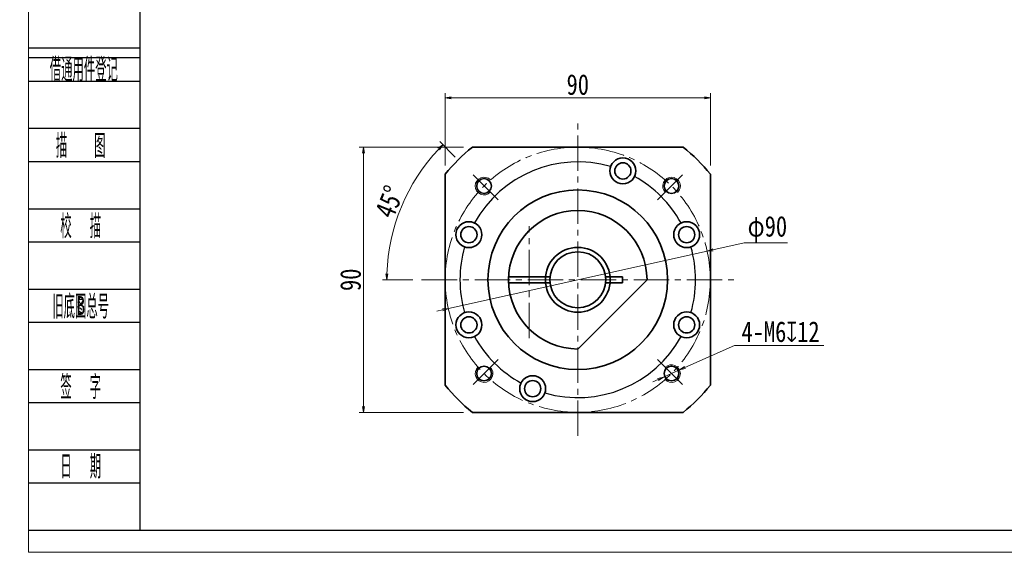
# Model space of a CAD drawing. Header units: millimetres. Extents: x -3 to 662, y 0 to 449.
# Tile 1 of 4: x -3 to 331, y 0 to 181. Entities that reach past the tile are written whole.
import ezdxf
from ezdxf.enums import TextEntityAlignment as Align

# ---------------------------------------------------------------- set-up
doc = ezdxf.new("R2010")
doc.units = ezdxf.units.MM
doc.linetypes.add('点画线', pattern=[18, 12, -2, 2, -2])
doc.layers.add('2细线层', color=4, linetype='Continuous')
doc.layers.add('6文字层', color=3, linetype='Continuous')
for name, color, linetype, lineweight in [('CDRAFT0', 7, 'Continuous', 35), ('中心线层', 1, '点画线', 18), ('图框_外框线', 7, 'Continuous', 18), ('尺寸线层', 3, 'Continuous', 18), ('粗实线层', 7, 'Continuous', 35), ('粗实线层_1', 7, 'Continuous', 35)]:
    doc.layers.add(name, color=color, linetype=linetype, lineweight=lineweight)
doc.styles.add('PC_TEXTSTYLE', font='ISOCP.SHX', dxfattribs={"width": 0.707, "bigfont": 'GBCBIG.SHX'})
doc.styles.add('宋体', font='txt', dxfattribs={"width": 0.8})
doc.dimstyles.new('A水平标注$0', dxfattribs={"dimtxt": 3.5, "dimasz": 2, "dimexe": 1.5, "dimexo": 3, "dimgap": 1.1, "dimtad": 1, "dimtoh": 1, "dimdec": 4, "dimdsep": 46, "dimtxsty": '宋体', "dimblk": 'OPEN', "dimcen": 3, "dimclrd": 3, "dimclre": 3, "dimclrt": 6, "dimadec": 0, "dimazin": 0, "dimtm": 1e-09, "dimtfac": 1, "dimtdec": 4, "dimtix": 1, "dimtmove": 0, "dimatfit": 3, "dimldrblk": 'OPEN', "dimfxl": 0, "dimlwd": 13, "dimlwe": 13, "dimarcsym": 0})
doc.dimstyles.new('D直径标注φ25', dxfattribs={"dimtxt": 3.5, "dimasz": 2, "dimexe": 1, "dimexo": 3, "dimtad": 1, "dimtoh": 1, "dimdec": 1, "dimdsep": 46, "dimtxsty": '宋体', "dimblk": 'OPEN', "dimcen": 3, "dimclrd": 3, "dimclre": 3, "dimclrt": 130, "dimadec": 0, "dimazin": 0, "dimtm": 1e-09, "dimtfac": 1, "dimtdec": 1, "dimtmove": 0, "dimatfit": 0, "dimldrblk": 'OPEN', "dimfxl": 0, "dimlwd": 13, "dimlwe": 13, "dimarcsym": 0})
doc.dimstyles.new('螺孔(M8-7H)', dxfattribs={"dimtxt": 3.5, "dimasz": 2, "dimexe": 1.25, "dimexo": 3, "dimtad": 1, "dimtoh": 1, "dimdec": 4, "dimdsep": 46, "dimtxsty": '宋体', "dimblk": 'OPEN', "dimcen": 3, "dimclrd": 3, "dimclre": 3, "dimclrt": 2, "dimadec": 0, "dimazin": 0, "dimtm": 1e-09, "dimtfac": 1, "dimtdec": 4, "dimtmove": 0, "dimatfit": 3, "dimldrblk": 'OPEN', "dimfxl": 0, "dimlwd": 9, "dimlwe": 9, "dimarcsym": 0})

# ---------------------------------------------------------------- blocks, each defined once
blk = doc.blocks.new('_Open')
at = {"color": 0, "linetype": 'ByBlock', "lineweight": -2}
for p, q in [((-1, 0.17), (0, 0)), ((-1, -0.17), (0, 0)), ((0, 0), (-1, 0))]:
    blk.add_line(p, q, dxfattribs=at)
blk = doc.blocks.new('*D35')
at = {"layer": 'Defpoints', "color": 0}
for p in [(150.67, 137.5), (113.76, 47.5), (150.67, 47.5)]:
    blk.add_point(p, dxfattribs=at)
at = {"layer": '尺寸线层', "color": 3, "lineweight": 13}
for p, q in [((147.67, 137.5), (112.26, 137.5)), ((113.76, 135.5), (113.76, 49.5)), ((147.67, 47.5), (112.26, 47.5))]:
    blk.add_line(p, q, dxfattribs=at)
at = {"layer": '尺寸线层', "color": 3, "lineweight": 13, "xscale": 2, "yscale": 2, "zscale": 2}
for p, rotation in [((113.76, 137.5), 90), ((113.76, 47.5), 270)]:
    blk.add_blockref('_Open', p, dxfattribs=dict(at, rotation=rotation))
at = {"layer": '尺寸线层', "color": 6, "insert": (109.34, 92.5), "char_height": 7, "attachment_point": 5, "rotation": 90, "style": '宋体'}
blk.add_mtext('90', dxfattribs=at)
blk = doc.blocks.new('*D36')
at = {"layer": 'Defpoints', "color": 0}
for p in [(146.97, 131.99), (154.91, 124.05), (126.6, 117.3), (133.46, 92.5), (239.46, 92.5)]:
    blk.add_point(p, dxfattribs=at)
at = {"layer": '尺寸线层', "color": 3, "lineweight": 13}
for p, q in [((144.85, 134.11), (139.58, 139.38)), ((130.46, 92.5), (120.16, 92.5))]:
    blk.add_line(p, q, dxfattribs=at)
blk.add_arc((186.46, 92.5), 64.8, 136.7685, 178.2315, dxfattribs=at)
at = {"layer": '尺寸线层', "color": 3, "lineweight": 13, "xscale": 2, "yscale": 2, "zscale": 2}
for p, rotation in [((140.64, 138.32), 45.88426017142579), ((121.66, 92.5), 269.1157398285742)]:
    blk.add_blockref('_Open', p, dxfattribs=dict(at, rotation=rotation))
at = {"layer": '尺寸线层', "color": 6, "insert": (122.55, 118.98), "char_height": 7, "attachment_point": 5, "rotation": 67.5, "style": '宋体'}
blk.add_mtext('45%%d', dxfattribs=at)
blk = doc.blocks.new('*D37')
at = {"layer": 'Defpoints', "color": 0}
for p in [(230.39, 102.25), (142.53, 82.75)]:
    blk.add_point(p, dxfattribs=at)
at = {"layer": '尺寸线层', "color": 3, "lineweight": 13}
for p, q in [((242.98, 105.05), (232.35, 102.69)), ((257.65, 105.05), (242.98, 105.05)), ((142.53, 82.75), (230.39, 102.25)), ((140.58, 82.32), (138.63, 81.88))]:
    blk.add_line(p, q, dxfattribs=at)
at = {"layer": '尺寸线层', "color": 3, "lineweight": 13, "xscale": 2, "yscale": 2, "zscale": 2}
for p, rotation in [((230.39, 102.25), 192.5166937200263), ((142.53, 82.75), 12.51669372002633)]:
    blk.add_blockref('_Open', p, dxfattribs=dict(at, rotation=rotation))
at = {"layer": '尺寸线层', "color": 130, "insert": (250.82, 109.71), "char_height": 7, "attachment_point": 5, "style": '宋体'}
blk.add_mtext('φ90', dxfattribs=at)
blk = doc.blocks.new('*D45')
at = {"layer": 'Defpoints', "color": 0}
for p in [(231.46, 154.31), (141.46, 128.3), (231.46, 128.3)]:
    blk.add_point(p, dxfattribs=at)
at = {"layer": '尺寸线层', "color": 3, "lineweight": 13}
for p, q in [((141.46, 131.3), (141.46, 155.81)), ((143.46, 154.31), (229.46, 154.31)), ((231.46, 131.3), (231.46, 155.81))]:
    blk.add_line(p, q, dxfattribs=at)
at = {"layer": '尺寸线层', "color": 3, "lineweight": 13, "xscale": 2, "yscale": 2, "zscale": 2, "rotation": 180}
blk.add_blockref('_Open', (141.46, 154.31), dxfattribs=at)
at = {"layer": '尺寸线层', "color": 3, "lineweight": 13, "xscale": 2, "yscale": 2, "zscale": 2}
blk.add_blockref('_Open', (231.46, 154.31), dxfattribs=at)
at = {"layer": '尺寸线层', "color": 6, "insert": (186.46, 158.73), "char_height": 7, "attachment_point": 5, "style": '宋体'}
blk.add_mtext('90', dxfattribs=at)
blk = doc.blocks.new('*D46')
at = {"color": 3, "lineweight": 9}
for p, q in [((239.62, 70.25), (222.84, 62.73)), ((269.95, 70.25), (239.62, 70.25)), ((215.54, 59.45), (221.02, 61.91)), ((213.72, 58.64), (211.89, 57.82))]:
    blk.add_line(p, q, dxfattribs=at)
at = {"layer": 'Defpoints', "color": 0}
for p in [(221.02, 61.91), (215.54, 59.45)]:
    blk.add_point(p, dxfattribs=at)
at = {"color": 3, "lineweight": 9, "xscale": 2, "yscale": 2, "zscale": 2}
for p, rotation in [((221.02, 61.91), 204.1485377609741), ((215.54, 59.45), 24.14853776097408)]:
    blk.add_blockref('_Open', p, dxfattribs=dict(at, rotation=rotation))
at = {"color": 2, "insert": (255.29, 74.82), "char_height": 7, "attachment_point": 5, "style": '宋体'}
blk.add_mtext('4-M6{\\famgdt|b0|i0|c0|p0;x}{12}', dxfattribs=at)

msp = doc.modelspace()

# ---------------------------------------------------------------- linework, layer by layer
for start, end in [(73.8057176, 151.1942824), (28.8057176, 61.1942824), (163.8057176, 196.1942824), (343.8057176, 16.1942824), (208.8057176, 241.1942824), (253.8057176, 331.1942824)]:
    msp.add_arc((186.46223, 92.50155), 40, start, end)
at = {"layer": '2细线层'}
for p, q in [((0.2132, 171.17817), (37.76917, 171.17817)), ((0.2132, 167.96985), (37.76917, 167.96985)), ((0.2132, 159.94905), (37.76917, 159.94905)), ((0.2132, 143.90745), (37.76917, 143.90745)), ((0.2132, 132.67833), (37.76917, 132.67833)), ((0.2132, 116.63673), (37.76917, 116.63673)), ((0.2132, 105.40761), (37.76917, 105.40761)), ((0.2132, 89.366), (37.76917, 89.366)), ((0.2132, 78.13688), (37.76917, 78.13688)), ((0.2132, 62.09528), (37.76917, 62.09528)), ((0.2132, 50.86616), (37.76917, 50.86616)), ((0.2132, 34.82456), (37.76917, 34.82456)), ((0.2132, 23.59544), (37.76917, 23.59544)), ((0.2132, 7.55383), (37.76917, 7.55383))]:
    msp.add_line(p, q, dxfattribs=at)
at = {"layer": 'CDRAFT0'}
for centre in [(201.76957, 129.45673), (149.50705, 107.80888), (223.41741, 107.80888), (149.50705, 77.19421), (223.41741, 77.19421), (171.1549, 55.54637)]:
    msp.add_circle(centre, 4.4, dxfattribs=at)
for start, end in [(128.4998296, 141.5000496), (38.4998296, 51.5000496), (218.4998296, 231.5000496), (308.4998296, 321.5000496)]:
    msp.add_arc((186.46223, 92.50155), 57.5, start, end, dxfattribs=at)
at = {"layer": '中心线层'}
for p, q in [((186.46223, 39.50155), (186.46223, 145.50155)), ((159.38284, 119.58094), (149.7067, 129.25708)), ((213.54163, 119.58094), (223.21777, 129.25708)), ((169.99927, 72.63508), (169.99927, 110.67807)), ((133.46223, 92.50155), (239.46223, 92.50155)), ((159.38284, 65.42215), (149.7067, 55.74601)), ((213.54163, 65.42215), (223.21777, 55.74601))]:
    msp.add_line(p, q, dxfattribs=at)
msp.add_circle((186.46223, 92.50155), 45, dxfattribs=at)
at = {"layer": '图框_外框线', "color": 3}
msp.add_lwpolyline([(0, 0), (634.52203, 0), (634.52203, 448.69772), (0, 448.69772)], close=True, dxfattribs=at)
at = {"layer": '图框_外框线', "color": 3, "lineweight": 25}
msp.add_lwpolyline([(37.76917, 7.55383), (626.96819, 7.55383), (626.96819, 441.14389), (37.76917, 441.14389)], close=True, dxfattribs=at)
at = {"layer": '粗实线层'}
for p, q in [((162.98352, 93.50155), (177.01501, 93.50155)), ((162.98352, 91.50155), (177.01501, 91.50155)), ((209.96223, 92.50155), (186.46223, 69.00155)), ((195.90945, 93.50155), (201.62836, 93.50155)), ((195.90945, 91.50155), (201.65557, 91.50155)), ((201.62836, 93.50155), (201.65557, 91.50155))]:
    msp.add_line(p, q, dxfattribs=at)
for centre, radius in [((154.64243, 124.32135), 2.5), ((218.28204, 124.32135), 2.5), ((186.46223, 92.50155), 11), ((186.46223, 92.50155), 9.5), ((154.64243, 60.68174), 2.5), ((218.28204, 60.68174), 2.5)]:
    msp.add_circle(centre, radius, dxfattribs=at)
at = {"layer": '粗实线层', "lineweight": 18}
for centre, start, end in [((154.64243, 124.32135), 43.5674563, 315), ((218.28204, 124.32135), 313.5674563, 225), ((218.28204, 60.68174), 223.5674563, 135), ((154.64243, 60.68174), 133.5674563, 45)]:
    msp.add_arc(centre, 3, start, end, dxfattribs=at)
at = {"layer": '粗实线层'}
msp.add_arc((186.46223, 92.50155), 23.5, 0, 270, dxfattribs=at)
at = {"layer": '粗实线层_1'}
for points in [[(150.66784, 137.50155), (222.25679, 137.50155)], [(141.46223, 56.70715), (141.46223, 128.2961)], [(231.46223, 128.29595), (231.46223, 56.70699)], [(222.25663, 47.50155), (150.66768, 47.50155)]]:
    msp.add_lwpolyline(points, dxfattribs=at)
for centre, radius in [((201.76957, 129.45673), 2.75), ((186.46223, 92.50155), 30.5), ((149.50705, 107.80888), 2.75), ((223.41741, 107.80888), 2.75), ((149.50705, 77.19421), 2.75), ((223.41741, 77.19421), 2.75), ((171.1549, 55.54637), 2.75)]:
    msp.add_circle(centre, radius, dxfattribs=at)

# ---------------------------------------------------------------- texts
at = {"layer": '6文字层', "color": 3, "style": 'PC_TEXTSTYLE'}
for s, width, p in [('借通用件登记', 0.667, (18.78753, 164.17214)), ('描   图', 0.6667, (17.71717, 138.29289)), ('校  描', 0.667, (17.71717, 111.02217)), ('旧底图总号', 0.667, (17.71717, 83.75144)), ('签  字', 0.667, (17.71717, 56.48072)), ('日  期', 0.667, (17.72717, 29.3701))]:
    msp.add_text(s, height=8.020801, dxfattribs=dict(at, width=width)).set_placement(p, align=Align.MIDDLE)
at = {"layer": '6文字层', "width": 0.707}
msp.add_text('B', height=6.41664, dxfattribs=at).set_placement((17.71717, 83.75144), align=Align.MIDDLE)

# ---------------------------------------------------------------- dimensions: what is measured, and where the dimension line sits
dim = msp.add_diameter_dim_2p(p1=(215.54457, 59.45443), p2=(221.0195, 61.90905), text='4-M<>{\\famgdt|b0|i0|c0|p0;x}{12}', dimstyle='螺孔(M8-7H)', override={"dimtxt": 7, "dimgap": 1, "dimtad": 1, "dimtih": 0, "dimtoh": 1, "dimdec": 4, "dimlfac": 1, "dimpost": '<>', "dimcen": 0, "dimse1": 0, "dimse2": 0, "dimsd1": 0, "dimsd2": 0, "dimtix": 0, "dimtofl": 1, "dimatfit": 3, "dimtvp": 0.1})
dim.commit()
dim.dimension.update_dxf_attribs({"geometry": '*D46', "text_midpoint": (255.28656, 70.24822), "dimtype": 163})
at = {"layer": '尺寸线层'}
dim = msp.add_linear_dim(base=(231.46223, 154.31114), p1=(141.46223, 128.2961), p2=(231.46223, 128.29595), dimstyle='A水平标注$0', override={"dimtxt": 7, "dimgap": 1, "dimblk": 'Open', "dimtfill": 1, "dimtfillclr": 256}, dxfattribs=at)
dim.commit()
dim.dimension.update_dxf_attribs({"geometry": '*D45', "text_midpoint": (186.46223, 158.73293)})
dim = msp.add_linear_dim(base=(113.75746, 47.50155), p1=(150.66784, 137.50155), p2=(150.66768, 47.50155), angle=270, dimstyle='A水平标注$0', override={"dimtxt": 7, "dimgap": 1, "dimblk": 'Open', "dimtfill": 1, "dimtfillclr": 256}, dxfattribs=at)
dim.commit()
dim.dimension.update_dxf_attribs({"geometry": '*D35', "text_midpoint": (109.33567, 92.50155)})
dim = msp.add_angular_dim_2l(base=(126.59693, 117.29857), line1=((154.91129, 124.05249), (146.97117, 131.99261)), line2=((133.46223, 92.50155), (239.46223, 92.50155)), dimstyle='A水平标注$0', override={"dimtxt": 7, "dimgap": 1, "dimblk": 'Open', "dimtfill": 1, "dimtfillclr": 256}, dxfattribs=at)
dim.commit()
dim.dimension.update_dxf_attribs({"geometry": '*D36', "text_midpoint": (122.54786, 118.97575)})
dim = msp.add_diameter_dim_2p(p1=(142.53175, 82.74896), p2=(230.39271, 102.25413), dimstyle='D直径标注φ25', override={"dimtxt": 7, "dimgap": 1, "dimpost": 'φ<>'}, dxfattribs=at)
dim.commit()
dim.dimension.update_dxf_attribs({"geometry": '*D37', "text_midpoint": (242.98131, 105.0488), "dimtype": 163})

doc.saveas('drawing.dxf')
